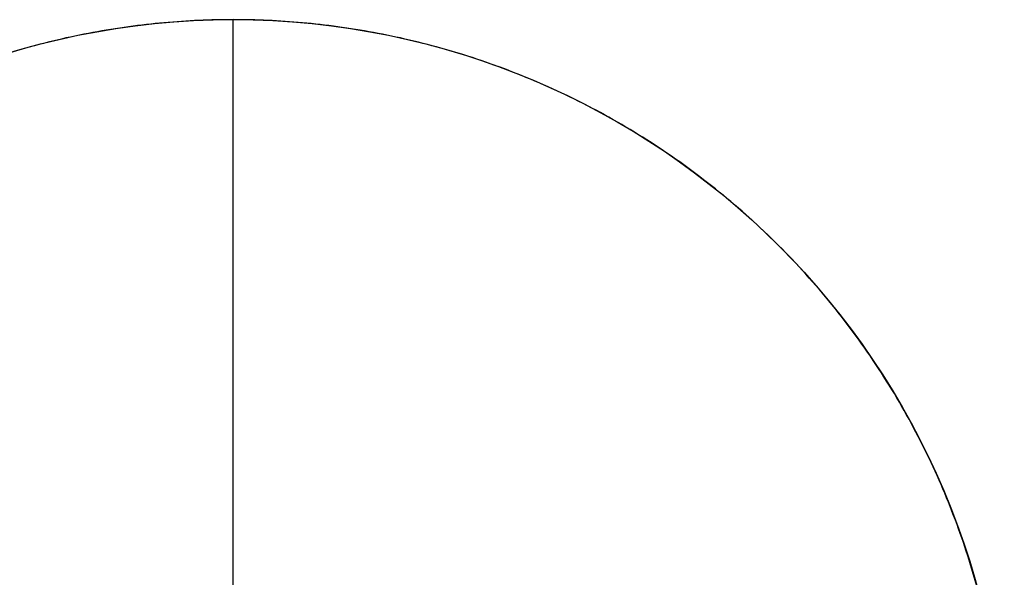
# Model space of a CAD drawing. Header units: millimetres. Extents: x 1690 to 2693, y 642 to 671.
# Tile 10 of 256: x 1697 to 1709, y 659 to 666. Entities that reach past the tile are written whole.
import ezdxf

# ---------------------------------------------------------------- set-up
doc = ezdxf.new("R2010")
doc.units = ezdxf.units.MM
doc.layers.add('Layer 01', color=7, linetype='Continuous')

msp = doc.modelspace()

# ---------------------------------------------------------------- linework, layer by layer
at = {"layer": 'Layer 01'}
for p, q in [((1699.547, 646.679, 1095.241), (1699.547, 666.179, 1095.241)), ((1699.547, 646.679, 1093.241), (1699.547, 666.179, 1093.241))]:
    msp.add_line(p, q, dxfattribs=at)
msp.add_circle((1699.547, 656.429, 1095.241), 9.75, dxfattribs=at)
for points in [[(1709.297, 656.429, 1095.241), (1709.297, 646.679, 1095.241), (1699.547, 646.679, 1095.241), (1689.797, 646.679, 1095.241), (1689.797, 656.429, 1095.241), (1689.797, 666.179, 1095.241), (1699.547, 666.179, 1095.241), (1709.297, 666.179, 1095.241), (1709.297, 656.429, 1095.241)], [(1709.297, 656.429, 1093.241), (1709.297, 646.679, 1093.241), (1699.547, 646.679, 1093.241), (1689.797, 646.679, 1093.241), (1689.797, 656.429, 1093.241), (1689.797, 666.179, 1093.241), (1699.547, 666.179, 1093.241), (1709.297, 666.179, 1093.241), (1709.297, 656.429, 1093.241)], [(1709.297, 656.429, 1094.241), (1709.297, 646.679, 1094.241), (1699.547, 646.679, 1094.241), (1689.797, 646.679, 1094.241), (1689.797, 656.429, 1094.241), (1689.797, 666.179, 1094.241), (1699.547, 666.179, 1094.241), (1709.297, 666.179, 1094.241), (1709.297, 656.429, 1094.241)]]:
    msp.add_rational_spline(points, [1, 0.707106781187, 1, 0.707106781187, 1, 0.707106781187, 1, 0.707106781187, 1], degree=2, knots=[-61.261057, -61.261057, -61.261057, -45.945793, -45.945793, -30.630528, -30.630528, -15.315264, -15.315264, 0, 0, 0], dxfattribs=at)
msp.add_open_spline([(1699.547, 666.179, 1095.241), (1699.547, 666.179, 1093.241)], degree=1, dxfattribs=at)

doc.saveas('drawing.dxf')
